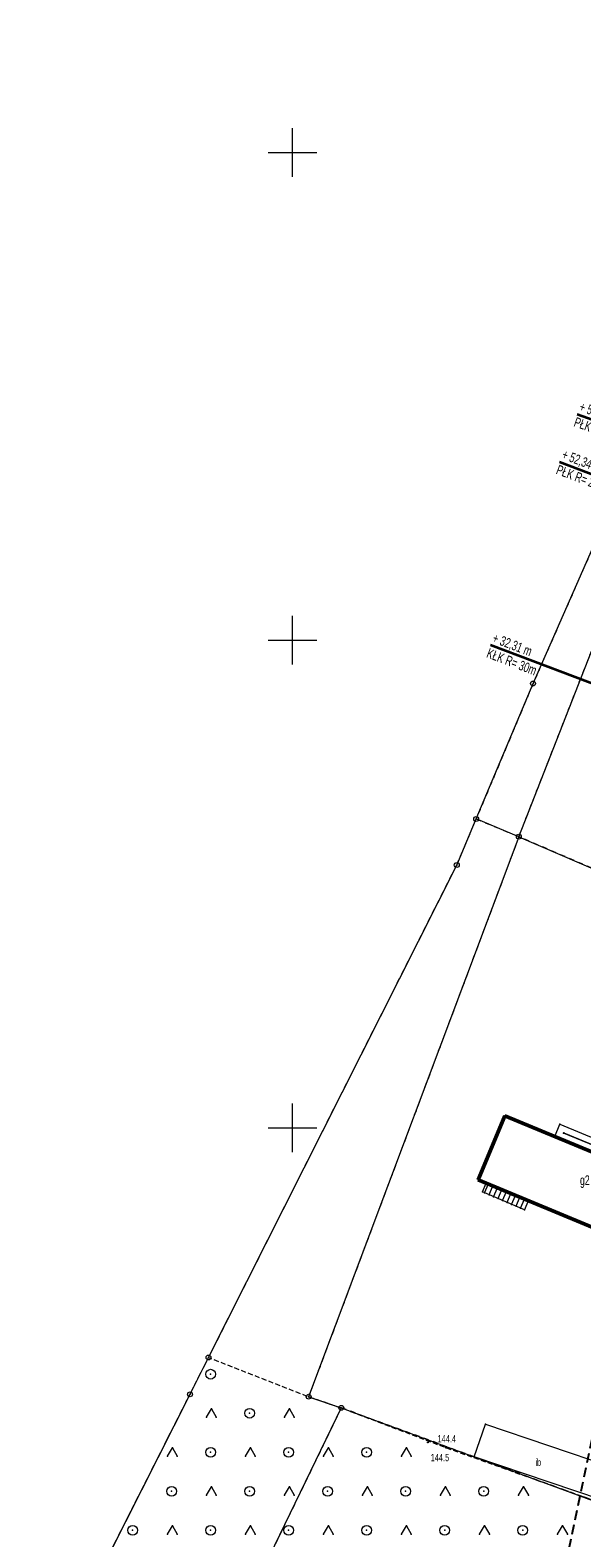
# Model space of a CAD drawing. Extents: x 6456700 to 6518119, y 5963420 to 5980059.
# Tile 111 of 256: x 6512092 to 6512148, y 5965657 to 5965812. Entities that reach past the tile are written whole.
import ezdxf
from ezdxf.enums import TextEntityAlignment as Align

# ---------------------------------------------------------------- set-up
doc = ezdxf.new("R2010")
doc.units = 0
doc.header["$MEASUREMENT"] = 0
for name, pattern in [('L_0_03', [1, 0.5, -0.5]), ('L_0_04', [1.5, 1, -0.5]), ('L_0_5A', [0.75, 0.5, -0.25])]:
    doc.linetypes.add(name, pattern=pattern)
doc.layers.get('0').update_dxf_attribs({"color": 2, "linetype": 'CONTINUOUS', "lineweight": 5})
for name, color, linetype, lineweight in [('18mm Kreska ciągła', 7, 'CONTINUOUS', 18), ('202_punkt_graniczny', 7, 'CONTINUOUS', 18), ('218_kontur_uzytku_gruntowego', 96, 'L_0_03', 18), ('219_dzialka_ewidencyjna', 7, 'CONTINUOUS', 18), ('312_budynek_ewidencyjny', 7, 'CONTINUOUS', 18), ('312_oznaczenie_budynku_ewidencyjnego_Atr117', 7, 'CONTINUOUS', 18), ('352_schody', 7, 'CONTINUOUS', 18), ('35mm Ciągła', 7, 'CONTINUOUS', 35), ('9mm Kreska ciągła', 252, 'CONTINUOUS', 9), ('inna_budowla', 7, 'CONTINUOUS', 18), ('inna_budowla_Atr17', 7, 'CONTINUOUS', 18), ('ogrodzenie_trwale', 7, 'CONTINUOUS', 18), ('pikieta_naturalna', 7, 'CONTINUOUS', 18), ('pikieta_naturalna_Atr2', 7, 'CONTINUOUS', 18), ('siatka_krzyrzy', 7, 'CONTINUOUS', 18), ('teren_zalesiony', 7, 'CONTINUOUS', 18), ('weranda_lub_ganek', 7, 'CONTINUOUS', 18), ('Zakres', 7, 'CONTINUOUS', 18)]:
    doc.layers.add(name, color=color, linetype=linetype, lineweight=lineweight)
doc.styles.get("Standard").update_dxf_attribs({"font": 'txt', "width": 0.75})
doc.styles.add('Znaczniki', font='GOTHIC.TTF', dxfattribs={"width": 0.7})

# ---------------------------------------------------------------- blocks, each defined once
blk = doc.blocks.new('mdcp_nowa')
at = {"layer": 'pikieta_naturalna', "linetype": 'Continuous', "lineweight": 18}
for points in [[(6494863.87, 5982117.71, 1), (6494863.87, 5982117.79, 1)], [(6494865.72, 5982117.17, 1), (6494865.72, 5982117.26, 1)]]:
    blk.add_hatch(color=18, dxfattribs=at).paths.add_polyline_path(points)
at = {"layer": '202_punkt_graniczny', "color": 7, "linetype": 'Continuous', "lineweight": 18}
for centre in [(6494874.66, 5982195.55), (6494868.83, 5982181.67), (6494873.21, 5982179.85), (6494866.84, 5982176.95), (6494841.39, 5982126.46), (6494839.49, 5982122.69), (6494851.65, 5982122.44), (6494855, 5982121.3)]:
    blk.add_circle(centre, 0.25, dxfattribs=at)
at = {"layer": '202_punkt_graniczny'}
for p in [(6494874.66, 5982195.55), (6494868.83, 5982181.67), (6494873.21, 5982179.85), (6494866.84, 5982176.95), (6494841.39, 5982126.46), (6494839.49, 5982122.69), (6494851.65, 5982122.44), (6494855, 5982121.3)]:
    blk.add_point(p, dxfattribs=at)
at = {"layer": '218_kontur_uzytku_gruntowego', "lineweight": 18, "flags": 128}
for points in [[(6494903.61, 5982261.41), (6494874.66, 5982195.55)], [(6494873.21, 5982179.85), (6494894.14, 5982233.32)], [(6494874.66, 5982195.55), (6494868.83, 5982181.67)], [(6494866.84, 5982176.95), (6494868.83, 5982181.67)], [(6494868.83, 5982181.67), (6494873.21, 5982179.85)], [(6494873.21, 5982179.85), (6494851.65, 5982122.44)], [(6494881.62, 5982176.23), (6494873.21, 5982179.85)], [(6494841.39, 5982126.46), (6494866.84, 5982176.95)], [(6494839.49, 5982122.69), (6494841.39, 5982126.46)], [(6494783.45, 5982011.84), (6494839.49, 5982122.69)], [(6494855, 5982121.3), (6494799.66, 5982007.13)], [(6494851.65, 5982122.44), (6494855, 5982121.3)], [(6494882.71, 5982111.1), (6494855, 5982121.3)]]:
    blk.add_lwpolyline(points, dxfattribs=at)
at = {"layer": '218_kontur_uzytku_gruntowego'}
for p in [(6494874.66, 5982195.55), (6494874.66, 5982195.55), (6494874.66, 5982195.55), (6494874.66, 5982195.55), (6494868.83, 5982181.67), (6494868.83, 5982181.67), (6494868.83, 5982181.67), (6494868.83, 5982181.67), (6494873.21, 5982179.85), (6494873.21, 5982179.85), (6494873.21, 5982179.85), (6494873.21, 5982179.85), (6494873.21, 5982179.85), (6494873.21, 5982179.85), (6494866.84, 5982176.95), (6494866.84, 5982176.95), (6494841.39, 5982126.46), (6494841.39, 5982126.46), (6494839.49, 5982122.69), (6494839.49, 5982122.69), (6494851.65, 5982122.44), (6494851.65, 5982122.44), (6494855, 5982121.3), (6494855, 5982121.3), (6494855, 5982121.3), (6494855, 5982121.3)]:
    blk.add_point(p, dxfattribs=at)
at = {"layer": '219_dzialka_ewidencyjna', "color": 3, "linetype": 'Continuous', "lineweight": 18, "flags": 128}
for points in [[(6494874.66, 5982195.55), (6494903.61, 5982261.41)], [(6494873.21, 5982179.85), (6494894.14, 5982233.32)], [(6494868.83, 5982181.67), (6494874.66, 5982195.55)], [(6494866.84, 5982176.95), (6494868.83, 5982181.67)], [(6494873.21, 5982179.85), (6494868.83, 5982181.67)], [(6494873.21, 5982179.85), (6494851.65, 5982122.44)], [(6494873.21, 5982179.85), (6494881.62, 5982176.23)], [(6494841.39, 5982126.46), (6494866.84, 5982176.95)], [(6494839.49, 5982122.69), (6494841.39, 5982126.46)], [(6494783.45, 5982011.84), (6494839.49, 5982122.69)], [(6494855, 5982121.3), (6494799.66, 5982007.13)], [(6494851.65, 5982122.44), (6494855, 5982121.3)], [(6494855, 5982121.3), (6494882.71, 5982111.1)]]:
    blk.add_lwpolyline(points, dxfattribs=at)
at = {"layer": '219_dzialka_ewidencyjna', "color": 3}
for p in [(6494874.66, 5982195.55), (6494874.66, 5982195.55), (6494868.83, 5982181.67), (6494868.83, 5982181.67), (6494868.83, 5982181.67), (6494873.21, 5982179.85), (6494873.21, 5982179.85), (6494873.21, 5982179.85), (6494873.21, 5982179.85), (6494866.84, 5982176.95), (6494866.84, 5982176.95), (6494841.39, 5982126.46), (6494841.39, 5982126.46), (6494839.49, 5982122.69), (6494839.49, 5982122.69), (6494851.65, 5982122.44), (6494851.65, 5982122.44), (6494855, 5982121.3), (6494855, 5982121.3), (6494855, 5982121.3)]:
    blk.add_point(p, dxfattribs=at)
at = {"layer": '312_budynek_ewidencyjny', "color": 7, "linetype": 'Continuous', "lineweight": 50, "flags": 128}
for points in [[(6494869.04, 5982144.69), (6494871.78, 5982151.25)], [(6494871.78, 5982151.25), (6494889.74, 5982143.78)], [(6494888.27, 5982136.69), (6494869.04, 5982144.69)]]:
    blk.add_lwpolyline(points, dxfattribs=at)
at = {"layer": '312_budynek_ewidencyjny'}
for p in [(6494871.78, 5982151.25), (6494871.78, 5982151.25), (6494869.04, 5982144.69), (6494869.04, 5982144.69)]:
    blk.add_point(p, dxfattribs=at)
at = {"layer": '352_schody', "color": 7, "linetype": 'Continuous', "lineweight": 18, "flags": 128}
blk.add_lwpolyline([(6494869.86, 5982144.35), (6494874.16, 5982142.53), (6494873.77, 5982141.61), (6494869.47, 5982143.43)], close=True, dxfattribs=at)
for points in [[(6494869.7, 5982143.33), (6494870.09, 5982144.25)], [(6494870.16, 5982143.14), (6494870.55, 5982144.06)], [(6494870.62, 5982142.94), (6494871.01, 5982143.86)], [(6494871.08, 5982142.75), (6494871.47, 5982143.67)], [(6494871.54, 5982142.55), (6494871.93, 5982143.47)], [(6494872, 5982142.36), (6494872.39, 5982143.28)], [(6494872.46, 5982142.16), (6494872.85, 5982143.08)], [(6494872.92, 5982141.97), (6494873.31, 5982142.89)], [(6494873.38, 5982141.77), (6494873.77, 5982142.69)]]:
    blk.add_lwpolyline(points, dxfattribs=at)
at = {"layer": '352_schody'}
for p in [(6494869.47, 5982143.43), (6494869.47, 5982143.43), (6494869.7, 5982143.33), (6494869.86, 5982144.35), (6494869.86, 5982144.35), (6494870.09, 5982144.25), (6494870.16, 5982143.14), (6494870.55, 5982144.06), (6494870.62, 5982142.94), (6494871.01, 5982143.86), (6494871.47, 5982143.67), (6494871.93, 5982143.47), (6494872.39, 5982143.28), (6494872.85, 5982143.08), (6494871.08, 5982142.75), (6494871.54, 5982142.55), (6494872, 5982142.36), (6494872.46, 5982142.16), (6494872.92, 5982141.97), (6494873.31, 5982142.89), (6494873.38, 5982141.77), (6494873.77, 5982142.69), (6494873.77, 5982141.61), (6494873.77, 5982141.61), (6494874.16, 5982142.53), (6494874.16, 5982142.53)]:
    blk.add_point(p, dxfattribs=at)
at = {"layer": 'inna_budowla', "color": 7, "linetype": 'Continuous', "lineweight": 18, "flags": 128}
blk.add_lwpolyline([(6494868.64, 5982116.28), (6494869.78, 5982119.64), (6494882.69, 5982115.27), (6494881.59, 5982111.91)], close=True, dxfattribs=at)
at = {"layer": 'inna_budowla'}
for p in [(6494869.78, 5982119.64), (6494868.64, 5982116.28)]:
    blk.add_point(p, dxfattribs=at)
at = {"layer": 'ogrodzenie_trwale'}
blk.add_point((6494865.72, 5982117.22), dxfattribs=at)
at = {"layer": 'pikieta_naturalna', "color": 7, "linetype": 'Continuous', "lineweight": 18}
for centre in [(6494863.87, 5982117.75), (6494865.72, 5982117.22)]:
    blk.add_circle(centre, 0.045, dxfattribs=at)
at = {"layer": 'pikieta_naturalna'}
for p in [(6494863.87, 5982117.75), (6494865.72, 5982117.22)]:
    blk.add_point(p, dxfattribs=at)
at = {"layer": 'siatka_krzyrzy', "linetype": 'Continuous', "lineweight": 18, "flags": 128}
for points in [[(6494850, 5982247.5), (6494850, 5982252.5)], [(6494847.5, 5982250), (6494852.5, 5982250)], [(6494850, 5982197.5), (6494850, 5982202.5)], [(6494847.5, 5982200), (6494852.5, 5982200)], [(6494850, 5982147.5), (6494850, 5982152.5)], [(6494847.5, 5982150), (6494852.5, 5982150)]]:
    blk.add_lwpolyline(points, dxfattribs=at)
at = {"layer": 'teren_zalesiony', "color": 7, "linetype": 'L_0_5A', "lineweight": 18, "flags": 128}
blk.add_lwpolyline([(6494749.04, 5981637.69), (6494755.66, 5981670.01), (6494737.46, 5981764.28), (6494737.16, 5981791.3), (6494749.04, 5981852.67), (6494764.75, 5981913.45), (6494775.9, 5981961.48), (6494777.87, 5981989.51), (6494783.45, 5982011.84), (6494839.49, 5982122.69), (6494841.39, 5982126.46), (6494851.65, 5982122.44), (6494855, 5982121.3), (6494865.72, 5982117.22), (6494882.84, 5982111.12), (6494875.44, 5982082.97), (6494872.69, 5982068.07), (6494858.39, 5982010.52), (6494853.7, 5981995.39), (6494844.87, 5981972.24), (6494839.8, 5981948.29), (6494834.59, 5981918.29), (6494833.67, 5981895.64), (6494825.04, 5981866.45), (6494815.66, 5981839.49), (6494806.63, 5981812.44), (6494796.98, 5981779.38), (6494788.24, 5981753.69), (6494779.47, 5981722.59), (6494776.56, 5981704.35), (6494773.52, 5981676.05), (6494771.09, 5981650.72), (6494766.1, 5981631.37), (6494758.67, 5981613.63), (6494743.13, 5981581.66), (6494718.51, 5981591.3), (6494736.43, 5981613.92)], close=True, dxfattribs=at)
at = {"layer": 'teren_zalesiony', "color": 7, "linetype": 'Continuous', "lineweight": 18, "flags": 128}
for points in [[(6494841.18, 5982120.34), (6494841.68, 5982121.21)], [(6494841.68, 5982121.21), (6494842.18, 5982120.34)], [(6494849.18, 5982120.34), (6494849.68, 5982121.21)], [(6494849.68, 5982121.21), (6494850.18, 5982120.34)], [(6494837.18, 5982116.34), (6494837.68, 5982117.21)], [(6494837.68, 5982117.21), (6494838.18, 5982116.34)], [(6494845.18, 5982116.34), (6494845.68, 5982117.21)], [(6494845.68, 5982117.21), (6494846.18, 5982116.34)], [(6494853.18, 5982116.34), (6494853.68, 5982117.21)], [(6494853.68, 5982117.21), (6494854.18, 5982116.34)], [(6494861.18, 5982116.34), (6494861.68, 5982117.21)], [(6494861.68, 5982117.21), (6494862.18, 5982116.34)], [(6494841.18, 5982112.34), (6494841.68, 5982113.21)], [(6494841.68, 5982113.21), (6494842.18, 5982112.34)], [(6494849.18, 5982112.34), (6494849.68, 5982113.21)], [(6494849.68, 5982113.21), (6494850.18, 5982112.34)], [(6494857.18, 5982112.34), (6494857.68, 5982113.21)], [(6494857.68, 5982113.21), (6494858.18, 5982112.34)], [(6494865.18, 5982112.34), (6494865.68, 5982113.21)], [(6494865.68, 5982113.21), (6494866.18, 5982112.34)], [(6494873.18, 5982112.34), (6494873.68, 5982113.21)], [(6494873.68, 5982113.21), (6494874.18, 5982112.34)], [(6494837.18, 5982108.34), (6494837.68, 5982109.21)], [(6494837.68, 5982109.21), (6494838.18, 5982108.34)], [(6494845.18, 5982108.34), (6494845.68, 5982109.21)], [(6494845.68, 5982109.21), (6494846.18, 5982108.34)], [(6494853.18, 5982108.34), (6494853.68, 5982109.21)], [(6494853.68, 5982109.21), (6494854.18, 5982108.34)], [(6494861.18, 5982108.34), (6494861.68, 5982109.21)], [(6494861.68, 5982109.21), (6494862.18, 5982108.34)], [(6494869.18, 5982108.34), (6494869.68, 5982109.21)], [(6494869.68, 5982109.21), (6494870.18, 5982108.34)], [(6494877.18, 5982108.34), (6494877.68, 5982109.21)], [(6494877.68, 5982109.21), (6494878.18, 5982108.34)]]:
    blk.add_lwpolyline(points, dxfattribs=at)
at = {"layer": 'teren_zalesiony', "color": 7, "linetype": 'Continuous', "lineweight": 18}
for centre in [(6494841.6, 5982124.75), (6494845.6, 5982120.75), (6494841.6, 5982116.75), (6494849.6, 5982116.75), (6494857.6, 5982116.75), (6494837.6, 5982112.75), (6494845.6, 5982112.75), (6494853.6, 5982112.75), (6494861.6, 5982112.75), (6494869.6, 5982112.75), (6494833.6, 5982108.75), (6494841.6, 5982108.75), (6494849.6, 5982108.75), (6494857.6, 5982108.75), (6494865.6, 5982108.75), (6494873.6, 5982108.75)]:
    blk.add_circle(centre, 0.5, dxfattribs=at)
at = {"layer": 'teren_zalesiony'}
for p in [(6494841.39, 5982126.46), (6494841.6, 5982124.75), (6494839.49, 5982122.69), (6494851.65, 5982122.44), (6494855, 5982121.3), (6494841.18, 5982120.34), (6494841.68, 5982121.21), (6494841.68, 5982121.21), (6494842.18, 5982120.34), (6494845.6, 5982120.75), (6494849.18, 5982120.34), (6494849.68, 5982121.21), (6494849.68, 5982121.21), (6494850.18, 5982120.34), (6494837.68, 5982117.21), (6494837.68, 5982117.21), (6494841.6, 5982116.75), (6494845.68, 5982117.21), (6494845.68, 5982117.21), (6494849.6, 5982116.75), (6494853.68, 5982117.21), (6494853.68, 5982117.21), (6494857.6, 5982116.75), (6494861.68, 5982117.21), (6494861.68, 5982117.21), (6494865.72, 5982117.22), (6494837.18, 5982116.34), (6494838.18, 5982116.34), (6494845.18, 5982116.34), (6494846.18, 5982116.34), (6494853.18, 5982116.34), (6494854.18, 5982116.34), (6494861.18, 5982116.34), (6494862.18, 5982116.34), (6494837.6, 5982112.75), (6494841.18, 5982112.34), (6494841.68, 5982113.21), (6494841.68, 5982113.21), (6494842.18, 5982112.34), (6494845.6, 5982112.75), (6494849.18, 5982112.34), (6494849.68, 5982113.21), (6494849.68, 5982113.21), (6494850.18, 5982112.34), (6494853.6, 5982112.75), (6494857.18, 5982112.34), (6494857.68, 5982113.21), (6494857.68, 5982113.21), (6494858.18, 5982112.34), (6494861.6, 5982112.75), (6494865.18, 5982112.34), (6494865.68, 5982113.21), (6494865.68, 5982113.21), (6494866.18, 5982112.34), (6494869.6, 5982112.75), (6494873.18, 5982112.34), (6494873.68, 5982113.21), (6494873.68, 5982113.21), (6494874.18, 5982112.34), (6494837.68, 5982109.21), (6494837.68, 5982109.21), (6494845.68, 5982109.21), (6494845.68, 5982109.21), (6494853.68, 5982109.21), (6494853.68, 5982109.21), (6494861.68, 5982109.21), (6494861.68, 5982109.21), (6494869.68, 5982109.21), (6494869.68, 5982109.21), (6494877.68, 5982109.21), (6494877.68, 5982109.21), (6494833.6, 5982108.75), (6494837.18, 5982108.34), (6494838.18, 5982108.34), (6494841.6, 5982108.75), (6494845.18, 5982108.34), (6494846.18, 5982108.34), (6494849.6, 5982108.75), (6494853.18, 5982108.34), (6494854.18, 5982108.34), (6494857.6, 5982108.75), (6494861.18, 5982108.34), (6494862.18, 5982108.34), (6494865.6, 5982108.75), (6494869.18, 5982108.34), (6494870.18, 5982108.34), (6494873.6, 5982108.75), (6494877.18, 5982108.34), (6494878.18, 5982108.34)]:
    blk.add_point(p, dxfattribs=at)
at = {"layer": 'weranda_lub_ganek', "color": 7, "linetype": 'Continuous', "lineweight": 18, "flags": 128}
for points in [[(6494882.75, 5982146.69), (6494876.9, 5982149.12), (6494877.42, 5982150.38), (6494883.27, 5982147.95)], [(6494882.35, 5982147.57), (6494877.8, 5982149.45), (6494877.82, 5982149.5), (6494882.37, 5982147.62)]]:
    blk.add_lwpolyline(points, close=True, dxfattribs=at)
at = {"layer": 'weranda_lub_ganek'}
for p in [(6494876.9, 5982149.12), (6494877.42, 5982150.38), (6494877.8, 5982149.45), (6494877.82, 5982149.5)]:
    blk.add_point(p, dxfattribs=at)
at = {"layer": 'Zakres', "linetype": 'L_0_04', "lineweight": 25, "flags": 128}
blk.add_lwpolyline([(6495113.77, 5985050.22), (6495121.12, 5984877.07), (6495125.76, 5984757.87), (6495129.89, 5984649.81), (6495141.08, 5984611.3), (6495145.77, 5984544.53), (6495147.36, 5984487.27), (6495157.22, 5984392.07), (6495162.95, 5984387.45), (6495180.24, 5984384.16), (6495229.5, 5984386.61), (6495251.65, 5984373.41), (6495258.77, 5984357.12), (6495255.44, 5984330.44), (6495250.77, 5984304.39), (6495252.21, 5984282.78), (6495255.46, 5984256.45), (6495254.94, 5984238.25), (6495266.4, 5984211), (6495277.24, 5984182.33), (6495294.2, 5984133.19), (6495300.94, 5984095.37), (6495313.24, 5984037.69), (6495317.44, 5983978.18), (6495300.35, 5983922.18), (6495282.35, 5983883.38), (6495266.21, 5983862.23), (6495242.03, 5983839.67), (6495211.11, 5983816.86), (6495158.26, 5983772.66), (6495130.6, 5983651.16), (6495116.31, 5983543.43), (6495129.51, 5983346.73), (6495134.58, 5983264.71), (6495139.64, 5983186.97), (6495193.25, 5983077.94), (6495199.2, 5983041.97), (6495206.23, 5983026), (6495208.96, 5983004.88), (6495202.27, 5982979.48), (6495202.42, 5982950.13), (6495209.35, 5982897.38), (6495215.97, 5982850.34), (6495228.6, 5982809.97), (6495226.85, 5982778.82), (6495225.04, 5982750.56), (6495220.26, 5982723.37), (6495226.54, 5982679.97), (6495206.06, 5982669.48), (6495192.68, 5982657.71), (6495184.57, 5982648.65), (6495174.78, 5982624.58), (6495164.23, 5982604.61), (6495150.7, 5982588.3), (6495137.69, 5982582.43), (6495118.26, 5982573.75), (6495100.35, 5982558.42), (6495090.36, 5982544.99), (6495075.87, 5982519.06), (6495060.83, 5982499.68), (6495049.41, 5982485.49), (6495035.07, 5982459.7), (6495006.7, 5982406.64), (6494980.89, 5982351.84), (6494944.35, 5982293.29), (6494925.72, 5982250.11), (6494905.2, 5982190.37), (6494898.43, 5982153.5), (6494879.51, 5982063.89), (6494864.14, 5981992.66), (6494816.93, 5981768.61), (6494777.79, 5981577.7), (6494739.84, 5981394.72), (6494718.65, 5981297.89), (6494716.45, 5981237.31), (6494738.62, 5981208.21), (6494776.48, 5981173.06), (6494817.16, 5981137.44), (6494847.63, 5981109.8), (6494877.39, 5981077.08), (6494912.75, 5981030.55), (6494916.06, 5981014.71), (6494903.86, 5980957.01), (6494916.13, 5980953.51), (6494892.32, 5980927.59), (6494850.7, 5980858.8), (6494806.81, 5980779.89), (6494785.1, 5980753.49), (6494715.22, 5980723.29), (6494679.96, 5980686.78), (6494651.35, 5980651.29), (6494549.14, 5980683.24), (6494511.84, 5980659.66), (6494443.61, 5980630.33), (6494428.78, 5980598.6), (6494431.58, 5980579.46), (6494420.56, 5980549.76), (6494416.45, 5980528.2), (6494403.86, 5980507.16), (6494388.89, 5980482.96), (6494365.32, 5980407.99), (6494335.67, 5980315.15), (6494332.29, 5980297.41), (6494335.1, 5980278.18), (6494347.25, 5980254.84), (6494336.79, 5980250.09), (6494300.04, 5980271.34), (6494320.8, 5980301.43), (6494336.81, 5980349.17), (6494344.85, 5980380.92), (6494360.85, 5980437.13), (6494374.18, 5980476.38), (6494386.14, 5980498.84), (6494403.02, 5980528.52), (6494411.33, 5980563.19), (6494420.84, 5980586.25), (6494420.25, 5980601.11), (6494434.95, 5980635.94), (6494446.75, 5980644.99), (6494465.77, 5980647.27), (6494513.02, 5980669.46), (6494507.85, 5980679.68), (6494547.89, 5980705.83), (6494570.06, 5980691.34), (6494636.17, 5980669.05), (6494706.14, 5980756.86), (6494742.78, 5980772.58), (6494798.53, 5980814.27), (6494826.12, 5980867.97), (6494849.57, 5980908.6), (6494845.35, 5980942.01), (6494853.94, 5980970.83), (6494891.08, 5980960.54), (6494890.11, 5980965.73), (6494903.94, 5981025.69), (6494869.98, 5981070.3), (6494770.97, 5981160.58), (6494728.18, 5981200.64), (6494706.13, 5981229.56), (6494707.94, 5981299.75), (6494728.84, 5981398.1), (6494767.06, 5981580.19), (6494806.17, 5981770.55), (6494854.36, 5981994.76), (6494869.73, 5982065.97), (6494888.61, 5982155.44), (6494891.67, 5982173.95), (6494895.82, 5982197.45), (6494916.38, 5982253.72), (6494935.47, 5982297.95), (6494954.97, 5982331.67), (6494972.09, 5982356.64), (6494997.76, 5982411.14), (6495026.29, 5982464.48), (6495041.09, 5982491.09), (6495052.99, 5982505.88), (6495067.51, 5982524.6), (6495081.94, 5982550.43), (6495092.99, 5982565.28), (6495112.86, 5982582.29), (6495133.59, 5982591.55), (6495144.48, 5982596.46), (6495155.87, 5982610.19), (6495165.7, 5982628.8), (6495175.96, 5982654.03), (6495185.62, 5982664.83), (6495200.4, 5982677.82), (6495212.49, 5982688.04), (6495209.64, 5982723.43), (6495215.22, 5982750.57), (6495216.87, 5982779.54), (6495218.31, 5982809.31), (6495206.86, 5982847.92), (6495199.44, 5982894.74), (6495192.11, 5982948.71), (6495190.16, 5982979.24), (6495183.47, 5983075.16), (6495129.79, 5983184.34), (6495124.6, 5983264.07), (6495119.53, 5983346.09), (6495106.27, 5983543.75), (6495120.74, 5983652.9), (6495148.75, 5983779.42), (6495204.15, 5983826.04), (6495273.41, 5983889.36), (6495288.53, 5983927.42), (6495300.83, 5983964.69), (6495303.91, 5983980.14), (6495301.32, 5984039.55), (6495291.1, 5984093.63), (6495284.5, 5984130.67), (6495267.84, 5984178.93), (6495257.12, 5984207.3), (6495244.96, 5984236.19), (6495244.79, 5984255.42), (6495242.25, 5984281.97), (6495240.71, 5984304.95), (6495245.55, 5984331.94), (6495248.51, 5984355.64), (6495243.77, 5984366.47), (6495226.98, 5984376.47), (6495179.54, 5984374.12), (6495158.61, 5984378.09), (6495147.7, 5984386.91), (6495137.38, 5984486.61), (6495135.78, 5984544.04), (6495131.18, 5984609.54), (6495119.95, 5984648.2), (6495115.76, 5984757.49), (6495111.12, 5984876.67), (6495103.73, 5985050.93), (6495109.36, 5985081.73), (6495120.41, 5985085.88)], close=True, dxfattribs=at)
at = {"layer": '312_oznaczenie_budynku_ewidencyjnego_Atr117', "color": 7, "lineweight": 20, "width": 0.66}
blk.add_text('g2', height=1, dxfattribs=at).set_placement((6494879.48, 5982145.14), align=Align.TOP_LEFT)
at = {"layer": 'inna_budowla_Atr17', "color": 7, "lineweight": 15, "width": 0.66}
blk.add_text('ib', height=0.75, dxfattribs=at).set_placement((6494874.9, 5982116.1), align=Align.TOP_LEFT)
at = {"layer": 'pikieta_naturalna_Atr2', "color": 7, "lineweight": 15, "width": 0.66}
for s, p in [('144.4', (6494864.87, 5982118.5)), ('144.5', (6494864.17, 5982116.58))]:
    blk.add_text(s, height=0.75, dxfattribs=at).set_placement(p, align=Align.TOP_LEFT)

msp = doc.modelspace()

# ---------------------------------------------------------------- block references
at = {"linetype": 'ByBlock'}
msp.add_blockref('mdcp_nowa', (17268.786, -16450.998), dxfattribs=at)

# ---------------------------------------------------------------- next in the draw order: hatches: boundary and pattern name
at = {"layer": '9mm Kreska ciągła'}
h = msp.add_hatch(dxfattribs=at)
h.set_pattern_fill('SAND_AND_LIME', color=4, scale=0.1)
h.set_pattern_definition([(37.5, (6506978.44693, 5965466.5146), (-0.0068032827, 0.208096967), [0, -0.16416, 0, -0.1836, 0, -0.1755]), (7.5, (6506978.44693, 5965466.5146), (0.191135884, 0.304791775), [0, -0.08856, 0, -0.14796, 0, -0.0567]), (-32.5, (6506978.3141, 5965466.5146), (0.336327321, 0.000611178), [0, -0.054, 0, -0.1944, 0, -0.2538]), (-42.5, (6506978.3141, 5965466.5146), (0.324661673, 0.094788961), [0, -0.027, 0, -0.12744, 0, -0.1458])])
h.paths.add_polyline_path([(6512110.549, 5965467.143), (6512123.051, 5965526.497, -0.0007537), (6512129.304, 5965555.993), (6512164.146, 5965719.115, 0.0500634), (6512164.212, 5965719.71), (6512170.437, 5965706.021), (6512170.11, 5965706.459, 0.6444801), (6512164.772, 5965705.291), (6512132.727, 5965555.262, 0.0007537), (6512126.476, 5965525.776), (6512113.974, 5965466.422), (6512110.549, 5965467.143)])

# ---------------------------------------------------------------- next in the draw order: linework, layer by layer
at = {"layer": '35mm Ciągła'}
for p, q in [((6512176.257, 5965762.15), (6512147.962, 5965772.12)), ((6512174.22, 5965756.592), (6512146.171, 5965767.233)), ((6512167.118, 5965737.863), (6512139.069, 5965748.504))]:
    msp.add_line(p, q, dxfattribs=at)

# ---------------------------------------------------------------- next in the draw order: texts
at = {"layer": '18mm Kreska ciągła', "char_height": 1, "attachment_point": 4, "style": 'Znaczniki'}
for s, insert, rotation in [('+ 58,26 m\\PPŁK R= 248,50m', (6512147.962, 5965772.12), 340.58951), ('+ 52,34 m\\PPŁK R= 248,50m', (6512146.171, 5965767.233), 339.22463), ('+ 32,31 m\\PKŁK R= 30m', (6512139.069, 5965748.504), 339.22463)]:
    msp.add_mtext(s, dxfattribs=dict(at, insert=insert, rotation=rotation))

doc.saveas('drawing.dxf')
